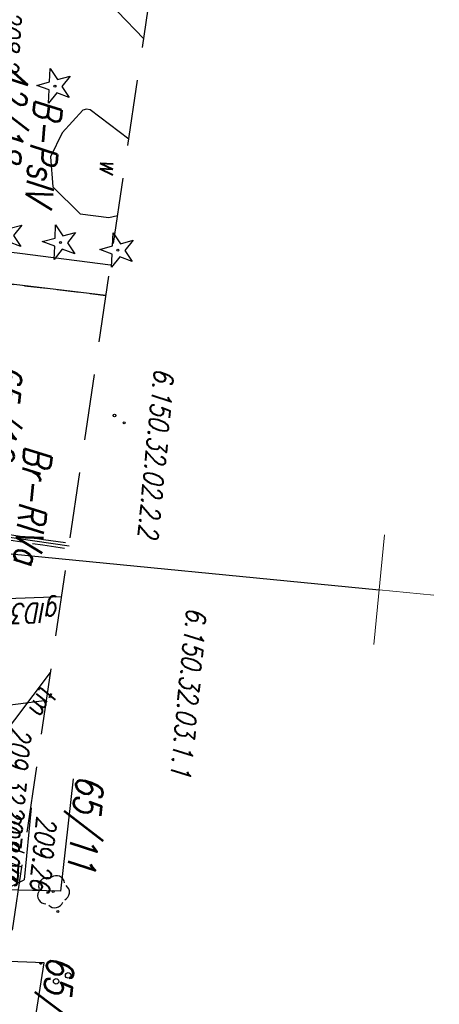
# Model space of a CAD drawing. Extents: x -110 to 11927435, y -6590197 to 5675023.
# Tile 30 of 71: x 11598566 to 11598585, y -1437251 to -1437207. Entities that reach past the tile are written whole.
import ezdxf
from ezdxf.enums import TextEntityAlignment as Align

# ---------------------------------------------------------------- set-up
doc = ezdxf.new("R2010")
doc.units = 0
for name, pattern in [('BPB', [1.5, 1, -0.5]), ('KOU', [1.5, 1, -0.5]), ('UBE', [1.5, 1, -0.5]), ('UPE', [0]), ('UPG', [0]), ('UPT', [0]), ('UPW', [0]), ('ZWJ', [0])]:
    doc.linetypes.add(name, pattern=pattern)
doc.layers.get('0').update_dxf_attribs({"color": 250, "linetype": 'CONTINUOUS', "lineweight": 100})
doc.layers.add('_0', color=7, linetype='CONTINUOUS')
doc.layers.add('PARSI', color=7, linetype='CONTINUOUS', lineweight=20, true_color=0x0a0909)
doc.styles.add('K1_ACAD', font='romans.shx', dxfattribs={"width": 0.8, "oblique": 12})

# ---------------------------------------------------------------- blocks, each defined once
blk = doc.blocks.new('other_DIG')
at = {"linetype": 'Continuous'}
for p, q in [((-0.3012, 0.09375), (-0.4937, 0.6621)), ((-0.4937, 0.6621), (-0.0039, 0.31545)), ((-0.0039, 0.31545), (0.4771, 0.67415)), ((0.4771, 0.67415), (0.2988, 0.1012)), ((-0.78225, -0.26495), (-0.3012, 0.09375)), ((0.2988, 0.1012), (0.7886, -0.24545)), ((-0.18225, -0.2575), (-0.78225, -0.26495)), ((0.01025, -0.82585), (-0.18225, -0.2575)), ((0.1886, -0.2529), (0.01025, -0.82585)), ((0.7886, -0.24545), (0.1886, -0.2529))]:
    blk.add_line(p, q, dxfattribs=at)
blk.add_circle((0, 0), 0.045, dxfattribs=at)
blk = doc.blocks.new('other_WSU')
at = {"linetype": 'Continuous'}
blk.add_circle((0, 0), 0.045, dxfattribs=at)
blk = doc.blocks.new('other_WSP')
at = {"linetype": 'Continuous'}
blk.add_circle((0, 0), 0.045, dxfattribs=at)
blk = doc.blocks.new('other_UGG')
at = {"linetype": 'Continuous'}
blk.add_circle((0, 0), 0.0625, dxfattribs=at)
blk = doc.blocks.new('ARM')
at = {"linetype": 'Continuous'}
blk.add_circle((0, 0), 0.125, dxfattribs=at)
blk = doc.blocks.new('other_DLI')
at = {"linetype": 'Continuous'}
blk.add_circle((0, 0), 0.045, dxfattribs=at)
for centre, start, end in [((-0.357, 0.116), 102.1445, 221.86), ((0, 0.375), 30.1401, 149.8599), ((0.357, 0.116), 318.14, 77.8555), ((-0.22, -0.303), 174.1482, 293.8542), ((0.22, -0.303), 246.1458, 5.8518)]:
    blk.add_arc(centre, 0.375, start, end, dxfattribs=at)
blk = doc.blocks.new('mzsk01')
at = {"layer": 'PARSI'}
for p, q in [((0, -5), (0, 5)), ((5, 0), (-5, 0))]:
    blk.add_line(p, q, dxfattribs=at)
blk = doc.blocks.new('mdcp Łuszczanowiece')
at = {"layer": '_0'}
for p, q in [((6591200, 5674750), (6591200, 5675000)), ((6591187.92, 5674986.351), (6591187.62, 5674973.63)), ((6591212.6, 5674981.81), (6591213.451, 5674985.109))]:
    blk.add_line(p, q, dxfattribs=at)
at = {"layer": '_0', "linetype": 'UPE'}
for p, q in [((6591175.037, 5674985.625), (6591176.149, 5674986.924)), ((6591186.392, 5674982.273), (6591186.51, 5674986.42)), ((6591199.24, 5674982.64), (6591199.392, 5674985.793)), ((6591214.113, 5674985.077), (6591213.285, 5674981.849)), ((6591186.199, 5674975.655), (6591186.392, 5674982.273))]:
    blk.add_line(p, q, dxfattribs=at)
at = {"layer": '_0', "linetype": 'ZWJ'}
for p, q in [((6591180.758, 5674986.699), (6591179.6, 5674984.817)), ((6591184.385, 5674986.136), (6591184.255, 5674986.529)), ((6591184.339, 5674984.832), (6591184.385, 5674986.136)), ((6591179.6, 5674984.817), (6591179.592, 5674984.654)), ((6591179.592, 5674984.654), (6591179.653, 5674984.486)), ((6591183.235, 5674983.475), (6591184.339, 5674984.832)), ((6591179.653, 5674984.486), (6591180.765, 5674983.662)), ((6591180.765, 5674983.662), (6591181.904, 5674983.229)), ((6591181.904, 5674983.229), (6591183.235, 5674983.475))]:
    blk.add_line(p, q, dxfattribs=at)
at = {"layer": '_0', "linetype": 'KOU'}
for p, q in [((6591187.62, 5674973.63), (6591187.92, 5674986.351)), ((6591213.451, 5674985.109), (6591212.6, 5674981.81))]:
    blk.add_line(p, q, dxfattribs=at)
at = {"layer": '_0', "linetype": 'UBE'}
for p, q in [((6591199.21, 5674984.611), (6591199.268, 5674985.799)), ((6591199.46, 5674984.599), (6591199.517, 5674985.787)), ((6591199.115, 5674982.646), (6591199.21, 5674984.611)), ((6591199.365, 5674982.634), (6591199.46, 5674984.599))]:
    blk.add_line(p, q, dxfattribs=at)
at = {"layer": '_0', "linetype": 'UPG'}
blk.add_line((6591202.11, 5674982.648), (6591201.702, 5674985.685), dxfattribs=at)
at = {"layer": '_0', "linetype": 'UPT'}
blk.add_line((6591208.89, 5674983.235), (6591205.186, 5674985.511), dxfattribs=at)
at = {"layer": '_0', "linetype": 'UPW'}
blk.add_line((6591207.754, 5674979.818), (6591206.455, 5674985.449), dxfattribs=at)
at = {"layer": '_0', "linetype": 'Continuous'}
for p in [(6591211.389, 5674985.23), (6591216.4, 5674982.44)]:
    blk.add_line(p, (6591214.678, 5674985.23), dxfattribs=at)
at = {"layer": '_0', "linetype": 'BPB', "ltscale": 3}
blk.add_lwpolyline([(6591165.185, 5674987.457), (6591158.691, 5674859.807), (6591109.553, 5674863.045), (6591110.755, 5674725.53), (6591237.72, 5674719.424), (6591252.958, 5674983.187)], close=True, dxfattribs=at)
at = {"layer": '_0', "flags": 128}
for points in [[(6591209.892, 5674986.996), (6591215.025, 5674986.93), (6591215.311, 5674983.097)], [(6591222.603, 5674986.247), (6591218.329, 5674986.511), (6591218.571, 5674982.524)]]:
    blk.add_lwpolyline(points, dxfattribs=at)
at = {"layer": '_0', "color": 253, "xscale": 0.5, "yscale": 0.5, "zscale": 0.5}
blk.add_blockref('mzsk01', (6591200, 5675000), dxfattribs=at)
at = {"layer": '_0', "color": 253}
for name, p, rotation in [('other_WSP', (6591193.593, 5674987.736), 2.391512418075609), ('ARM', (6591218.795, 5674987.643), 2.394681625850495), ('other_DIG', (6591185.82, 5674986.694), 2.391321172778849), ('other_UGG', (6591193.304, 5674987.267), 2.391485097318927), ('ARM', (6591219.117, 5674987.126), 2.394736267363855), ('other_DIG', (6591185.719, 5674984.062), 2.391157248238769), ('other_DIG', (6591178.685, 5674983.125), 2.391239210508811), ('other_DIG', (6591185.626, 5674981.593), 2.391020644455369)]:
    blk.add_blockref(name, p, dxfattribs=dict(at, rotation=rotation))
at = {"layer": '_0'}
for p, rotation in [((6591185.82, 5674986.694), 2.391321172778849), ((6591185.719, 5674984.062), 2.391157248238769), ((6591178.685, 5674983.125), 2.39123921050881), ((6591185.626, 5674981.593), 2.391020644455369)]:
    blk.add_blockref('other_DIG', p, dxfattribs=dict(at, rotation=rotation))
at = {"layer": '_0', "color": 253}
for name, p in [('other_DLI', (6591215.07, 5674986.59)), ('other_WSU', (6591215.95, 5674986.89)), ('other_WSU', (6591218.37, 5674986.35))]:
    blk.add_blockref(name, p, dxfattribs=at)
at = {"layer": '_0', "style": 'K1_ACAD', "oblique": 12, "width": 0.8}
for s, p in [('6.150.32.03.1.1', (6591205.49, 5674991.12)), ('6.150.32.02.2.2', (6591194.826, 5674988.592))]:
    blk.add_text(s, height=0.9, dxfattribs=at).set_placement(p, align=Align.BOTTOM_CENTER)
for s, height, p in [('65/11', 1.25, (6591209.685, 5674988.4)), ('65/9', 1.25, (6591217.98, 5674987.876)), ('209.26', 0.9, (6591211.71, 5674986.43)), ('Br-RIVa', 1.25, (6591195.024, 5674984.599)), ('209.32', 0.9, (6591207.82, 5674984.89)), ('207.97', 0.9, (6591211.308, 5674984.93)), ('B-PsIV', 1.25, (6591179.305, 5674983.529)), ('65/10', 1.25, (6591191.415, 5674982.908)), ('42/18', 1.25, (6591177.933, 5674981.9))]:
    blk.add_text(s, height=height, dxfattribs=at).set_placement(p, align=Align.TOP_LEFT)
blk.add_text('w', height=0.9, rotation=2.3913, dxfattribs=at).set_placement((6591181.738, 5674985.945), align=Align.MIDDLE_LEFT)
for s, rotation, p in [('tm', 339.0967, (6591205.751, 5674985.144)), ('glD32', 277.3111, (6591201.987, 5674985.573)), ('208.2', 2.3912, (6591175.459, 5674980.38))]:
    blk.add_text(s, height=0.9, rotation=rotation, dxfattribs=at).set_placement(p)
blk.add_text('208.76', height=0.9, rotation=2.3936, dxfattribs=at).set_placement((6591211.527, 5674984.792), align=Align.TOP_LEFT)

msp = doc.modelspace()

# ---------------------------------------------------------------- block references
at = {"layer": '_0', "linetype": 'ByBlock', "lineweight": 9, "rotation": 264.4213637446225}
msp.add_blockref('mdcp Łuszczanowiece', (6591203.335, 5674426.677), dxfattribs=at)

doc.saveas('drawing.dxf')
